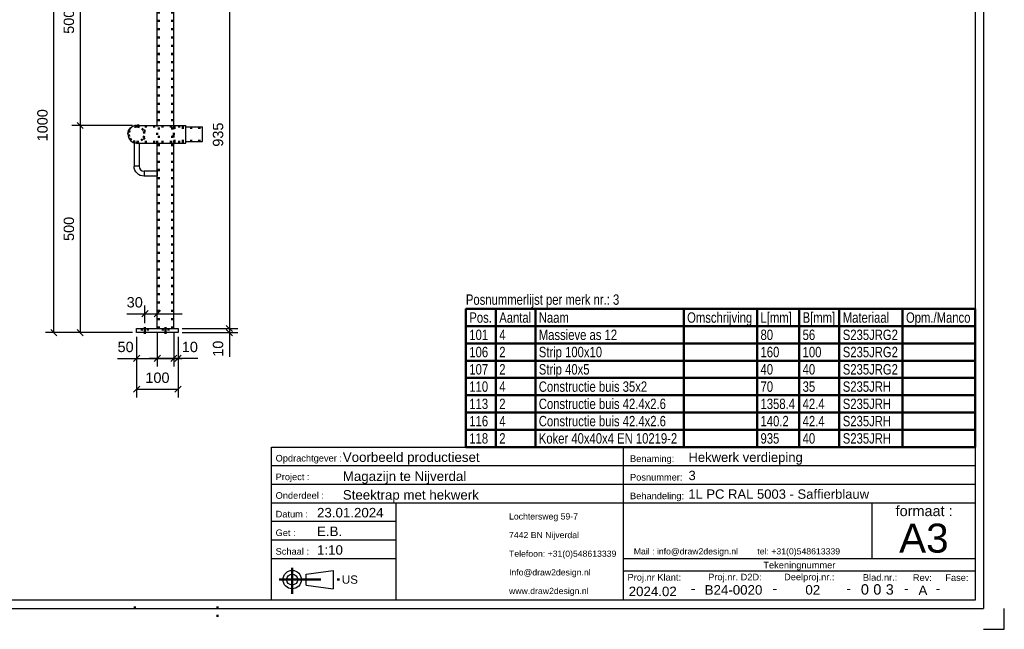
# Model space of a CAD drawing. Header units: millimetres. Extents: x -31 to 389, y -511 to -214.
# Tile 2 of 4: x 151 to 389, y -511 to -364. Entities that reach past the tile are written whole.
import ezdxf
from ezdxf.enums import TextEntityAlignment as Align

# ---------------------------------------------------------------- set-up
doc = ezdxf.new("R2010")
doc.units = ezdxf.units.MM
doc.linetypes.add('DOT', pattern=[2, 0.5, -1.5])
doc.linetypes.add('STRICHPUNKT2', pattern=[18.5, 10, -4, 0.5, -4])
doc.layers.get('0').update_dxf_attribs({"linetype": 'CONTINUOUS'})
for name, color, linetype in [('DIM49', 4, 'CONTINUOUS'), ('TXT_ALL', 7, 'CONTINUOUS'), ('TXT_DIM49', 2, 'CONTINUOUS'), ('TXT_YELLOW', 2, 'CONTINUOUS')]:
    doc.layers.add(name, color=color, linetype=linetype)
doc.layers.add('LE_ALL', color=7, linetype='CONTINUOUS', lineweight=50)
doc.styles.add('ARIAL', font='arial.ttf')
doc.styles.add('ARIAL Narrow', font='ArialN.ttf')

# ---------------------------------------------------------------- blocks, each defined once
blk = doc.blocks.new('TFIELD_00005', base_point=(269.03, -502.24))
at = {"layer": 'TXT_YELLOW', "style": 'ARIAL'}
for s, p in [('Lochtersweg 59-7', (269.03, -484.24)), ('7442 BN Nijverdal', (269.03, -488.74)), ('Telefoon: +31(0)548613339', (269.03, -493.24)), ('Info@draw2design.nl', (269.03, -497.74)), ('www.draw2design.nl', (269.03, -502.24))]:
    blk.add_text(s, height=1.5, dxfattribs=at).set_placement(p, align=Align.MIDDLE_LEFT)
blk = doc.blocks.new('FLEX_00004', base_point=(281.84, -504.49))
blk.add_blockref('TFIELD_00005', (269.03, -502.24))
blk = doc.blocks.new('D2D_00003', base_point=(241.9, -502.63))
blk.add_blockref('FLEX_00004', (281.84, -504.49))
blk = doc.blocks.new('BOM-P3_00006', base_point=(258.61, -467.49))
at = {"layer": 'LE_ALL', "color": 8}
for p, q in [((265.84, -434.16), (265.84, -467.49)), ((275.39, -434.16), (275.39, -467.49)), ((311.21, -434.16), (311.21, -467.49)), ((328.94, -434.16), (328.94, -467.49)), ((339.11, -434.16), (339.11, -467.49)), ((348.8, -434.16), (348.8, -467.49)), ((364.07, -434.16), (364.07, -467.49)), ((258.61, -438.32), (381.65, -438.32)), ((258.61, -442.49), (381.65, -442.49)), ((258.61, -446.66), (381.65, -446.66)), ((258.61, -450.82), (381.65, -450.82)), ((258.61, -454.99), (381.65, -454.99)), ((258.61, -459.16), (381.65, -459.16)), ((258.61, -463.32), (381.65, -463.32))]:
    blk.add_line(p, q, dxfattribs=at)
blk.add_lwpolyline([(258.61, -467.49), (381.65, -467.49), (381.65, -434.16), (258.61, -434.16)], close=True, dxfattribs=at)
at = {"layer": 'TXT_YELLOW', "style": 'ARIAL Narrow', "width": 0.95}
blk.add_text('Posnummerlijst per merk nr.: 3', height=2.5, dxfattribs=at).set_placement((258.61, -433.16))
for s, p in [('Pos.', (259.44, -436.24)), ('Aantal', (266.67, -436.24)), ('Naam', (276.22, -436.24)), ('Omschrijving', (312.04, -436.24)), ('L[mm]', (329.77, -436.24)), ('B[mm]', (339.94, -436.24)), ('Materiaal', (349.64, -436.24)), ('Opm./Manco', (364.9, -436.24)), ('101', (259.44, -440.41)), ('4', (266.67, -440.41)), ('Massieve as 12', (276.22, -440.41)), ('80', (329.77, -440.41)), ('56', (339.94, -440.41)), ('S235JRG2', (349.64, -440.41)), ('106', (259.44, -444.57)), ('2', (266.67, -444.57)), ('Strip 100x10', (276.22, -444.57)), ('160', (329.77, -444.57)), ('100', (339.94, -444.57)), ('S235JRG2', (349.64, -444.57)), ('107', (259.44, -448.74)), ('2', (266.67, -448.74)), ('Strip 40x5', (276.22, -448.74)), ('40', (329.77, -448.74)), ('40', (339.94, -448.74)), ('S235JRG2', (349.64, -448.74)), ('110', (259.44, -452.91)), ('4', (266.67, -452.91)), ('Constructie buis 35x2', (276.22, -452.91)), ('70', (329.77, -452.91)), ('35', (339.94, -452.91)), ('S235JRH', (349.64, -452.91)), ('113', (259.44, -457.07)), ('2', (266.67, -457.07)), ('Constructie buis 42.4x2.6', (276.22, -457.07)), ('1358.4', (329.77, -457.07)), ('42.4', (339.94, -457.07)), ('S235JRH', (349.64, -457.07)), ('116', (259.44, -461.24)), ('4', (266.67, -461.24)), ('Constructie buis 42.4x2.6', (276.22, -461.24)), ('140.2', (329.77, -461.24)), ('42.4', (339.94, -461.24)), ('S235JRH', (349.64, -461.24)), ('118', (259.44, -465.41)), ('2', (266.67, -465.41)), ('Koker 40x40x4 EN 10219-2', (276.22, -465.41)), ('935', (329.77, -465.41)), ('40', (339.94, -465.41)), ('S235JRH', (349.64, -465.41))]:
    blk.add_text(s, height=2.5, dxfattribs=at).set_placement(p, align=Align.MIDDLE_LEFT)
blk = doc.blocks.new('TFIELD_00008', base_point=(363.24, -489.49))
at = {"layer": 'TXT_YELLOW', "style": 'ARIAL'}
blk.add_text('A3', height=7, dxfattribs=at).set_placement((363.24, -489.49), align=Align.MIDDLE_LEFT)
blk = doc.blocks.new('FLEX_00007', base_point=(369.15, -494.49))
blk.add_blockref('TFIELD_00008', (363.24, -489.49))
blk = doc.blocks.new('TFIELD_00011', base_point=(299.16, -492.67))
at = {"layer": 'TXT_YELLOW', "style": 'ARIAL'}
blk.add_text('Mail : info@draw2design.nl        tel: +31(0)548613339', height=1.5, dxfattribs=at).set_placement((299.16, -492.67), align=Align.MIDDLE_LEFT)
blk = doc.blocks.new('FLEX_00010', base_point=(299.16, -493.92))
blk.add_blockref('TFIELD_00011', (299.16, -492.67))
blk = doc.blocks.new('DRAW2DESIGNLOGO_00009', base_point=(299.08, -491))
blk.add_blockref('FLEX_00010', (299.16, -493.92))
blk = doc.blocks.new('TFIELD_00015', base_point=(228.65, -499.49))
at = {"layer": 'TXT_YELLOW', "style": 'ARIAL'}
blk.add_text('US', height=2, dxfattribs=at).set_placement((228.65, -499.49), align=Align.MIDDLE_LEFT)
blk = doc.blocks.new('FLEX_00014', base_point=(228.65, -499.49))
blk.add_blockref('TFIELD_00015', (228.65, -499.49))
blk = doc.blocks.new('US_00013', base_point=(217.98, -499.49))
blk.add_line((220.01, -500.82), (226.57, -501.71))
blk.add_lwpolyline([(220.01, -500.82), (220.01, -498.16), (226.57, -497.27), (226.57, -501.71)])
for radius in [2.22, 1.33]:
    blk.add_circle((216.65, -499.49), radius)
at = {"layer": 'LE_ALL', "color": 1, "linetype": 'STRICHPUNKT2'}
for p, q in [((216.65, -496.67), (216.65, -502.89)), ((213.55, -499.49), (228.42, -499.49))]:
    blk.add_line(p, q, dxfattribs=at)
blk.add_blockref('FLEX_00014', (228.65, -499.49))
blk = doc.blocks.new('SCHRIFE_00017', base_point=(222.65, -484.49))
for p, q in [((211.65, -467.49), (296.65, -467.49)), ((296.65, -467.49), (381.65, -467.49)), ((296.65, -504.49), (296.65, -467.49)), ((381.65, -467.49), (381.65, -504.49)), ((211.65, -471.99), (296.65, -471.99)), ((296.65, -471.99), (381.65, -471.99)), ((211.65, -476.49), (296.65, -476.49)), ((296.65, -476.49), (381.65, -476.49)), ((211.65, -480.99), (381.65, -480.99)), ((241.65, -480.99), (241.65, -504.49)), ((356.65, -480.99), (356.65, -494.49)), ((241.65, -485.49), (211.65, -485.49)), ((241.65, -489.99), (211.65, -489.99)), ((241.65, -494.49), (211.65, -494.49)), ((381.65, -494.49), (296.65, -494.49)), ((381.65, -497.49), (296.65, -497.49))]:
    blk.add_line(p, q)
blk.add_lwpolyline([(381.65, -504.49), (211.65, -504.49), (211.65, -467.49)])
at = {"layer": 'TXT_YELLOW', "style": 'ARIAL'}
for s, height, p in [('Voorbeeld productieset', 2.3, (228.88, -471.09)), ('Hekwerk verdieping', 2.25, (312.37, -471.09)), ('Magazijn te Nijverdal', 2.3, (228.88, -475.69)), ('3', 2.25, (312.37, -475.48)), ('Steektrap met hekwerk', 2.3, (228.88, -480.19)), ('1L PC RAL 5003 - Saffierblauw', 2.25, (312.32, -479.98)), ('23.01.2024', 2.3, (222.65, -484.49)), ('E.B.', 2.3, (222.65, -488.99)), ('1:10', 2.3, (222.65, -493.49))]:
    blk.add_text(s, height=height, dxfattribs=at).set_placement(p)
for s, height, p in [('2024.02', 2.3, (303.73, -503.49)), ('-', 2.5, (313.48, -502.83)), ('B24-0020', 2.3, (323.25, -503.13)), ('-', 2.5, (333.22, -502.83)), ('02', 2.3, (342.39, -503.11)), ('-', 2.5, (351.05, -502.83)), ('-', 2.5, (364.99, -502.83)), ('A', 2.3, (368.99, -503.22)), ('-', 2.5, (372.64, -502.83))]:
    blk.add_text(s, height=height, dxfattribs=at).set_placement(p, align=Align.CENTER)
blk = doc.blocks.new('TFIELD_00021', base_point=(360.01, -501.86))
at = {"layer": 'TXT_ALL', "style": 'ARIAL'}
blk.add_text('3', height=2.5, dxfattribs=at).set_placement((360.01, -501.86), align=Align.MIDDLE_LEFT)
blk = doc.blocks.new('3_00020')
blk.add_blockref('TFIELD_00021', (360.01, -501.86))
blk = doc.blocks.new('TELLER1_00019')
blk.add_blockref('3_00020', (0, 0))
blk = doc.blocks.new('TFIELD_00024', base_point=(357.01, -501.86))
at = {"layer": 'TXT_ALL', "style": 'ARIAL'}
blk.add_text('0', height=2.5, dxfattribs=at).set_placement((357.01, -501.86), align=Align.MIDDLE_LEFT)
blk = doc.blocks.new('0_00023')
blk.add_blockref('TFIELD_00024', (357.01, -501.86))
blk = doc.blocks.new('TELLER2_00022')
blk.add_blockref('0_00023', (0, 0))
blk = doc.blocks.new('TFIELD_00027', base_point=(354.01, -501.86))
at = {"layer": 'TXT_ALL', "style": 'ARIAL'}
blk.add_text('0', height=2.5, dxfattribs=at).set_placement((354.01, -501.86), align=Align.MIDDLE_LEFT)
blk = doc.blocks.new('0_00026')
blk.add_blockref('TFIELD_00027', (354.01, -501.86))
blk = doc.blocks.new('TELLER3_00025')
blk.add_blockref('0_00026', (0, 0))
blk = doc.blocks.new('NL_00028', base_point=(212.65, -470.99))
at = {"layer": 'TXT_ALL', "color": 1, "style": 'ARIAL'}
blk.add_text('Tekeningnummer', height=1.6, dxfattribs=at).set_placement((339.15, -495.99), align=Align.MIDDLE_CENTER)
at = {"layer": 'TXT_YELLOW', "style": 'ARIAL'}
for s, p in [('Opdrachtgever :', (212.65, -470.99)), ('Benaming:', (298.25, -471.09)), ('Project :', (212.65, -475.49)), ('Posnummer:', (298.25, -475.59)), ('Onderdeel :', (212.65, -479.99)), ('Behandeling:', (298.25, -480.09)), ('Datum :', (212.65, -484.49)), ('Get :', (212.65, -488.99)), ('Schaal :', (212.65, -493.49)), ('Proj.nr Klant:', (297.65, -499.74)), ('Proj.nr. D2D:', (317.13, -499.67)), ('Deelproj.nr.:', (335.46, -499.66)), ('Blad.nr.:', (354.49, -499.78)), ('Rev:', (366.56, -499.82)), ('Fase:', (374.4, -499.82))]:
    blk.add_text(s, height=1.6, dxfattribs=at).set_placement(p)
blk.add_text('formaat :', height=2.5, dxfattribs=at).set_placement((369.28, -484.17), align=Align.CENTER)
blk = doc.blocks.new('SCHRIFE_00016')
for name, p in [('SCHRIFE_00017', (222.65, -484.49)), ('NL_00028', (212.65, -470.99)), ('TELLER3_00025', (0, 0)), ('TELLER2_00022', (0, 0)), ('TELLER1_00019', (0, 0))]:
    blk.add_blockref(name, p)
blk = doc.blocks.new('DINA3_00002', base_point=(381.65, -504.49))
for p, q in [((383.65, -219.49), (383.65, -506.49)), ((381.65, -221.49), (381.65, -504.49)), ((381.65, -405.94), (381.65, -421.62)), ((-26.35, -506.49), (383.65, -506.49)), ((381.65, -504.49), (-24.35, -504.49))]:
    blk.add_line(p, q)
blk.add_lwpolyline([(383.65, -511.49), (388.65, -511.49), (388.65, -506.49)])
at = {"layer": 'LE_ALL', "linetype": 'DOT'}
for p, q in [((178.65, -506.49), (178.65, -504.49)), ((198.65, -508.49), (198.65, -504.49))]:
    blk.add_line(p, q, dxfattribs=at)
for name, p in [('BOM-P3_00006', (258.61, -467.49)), ('SCHRIFE_00016', (0, 0)), ('D2D_00003', (241.9, -502.63)), ('FLEX_00007', (369.15, -494.49)), ('DRAW2DESIGNLOGO_00009', (299.08, -491)), ('US_00013', (217.98, -499.49))]:
    blk.add_blockref(name, p)
blk = doc.blocks.new('_ZBL0023_00001')
blk.add_blockref('DINA3_00002', (381.65, -504.49))
blk = doc.blocks.new('Constructie buis 42.4x2.6_00172', base_point=(177.23, -342.06))
blk.add_lwpolyline([(176.97, -341.92, -0.403382), (179.08, -339.88)], format="xyb")
at = {"layer": 'LE_ALL', "color": 3, "linetype": 'DOT'}
blk.add_lwpolyline([(179.08, -339.88, -0.999996), (179.08, -344.12)], format="xyb", dxfattribs=at)
blk.add_arc((179.08, -342), 1.86, -178.1421, 90, dxfattribs=at)
blk = doc.blocks.new('Constructie buis 42.4x2.6_00171')
blk.add_blockref('Constructie buis 42.4x2.6_00172', (177.23, -342.06))
blk = doc.blocks.new('Constructie buis 42.4x2.6_00174', base_point=(177.23, -392.06))
blk.add_lwpolyline([(176.97, -391.92, -0.403382), (179.08, -389.88)], format="xyb")
at = {"layer": 'LE_ALL', "color": 3, "linetype": 'DOT'}
for radius, start in [(2.12, -90), (1.86, -178.1421)]:
    blk.add_arc((179.08, -392), radius, start, 90, dxfattribs=at)
blk = doc.blocks.new('Constructie buis 42.4x2.6_00173')
blk.add_blockref('Constructie buis 42.4x2.6_00174', (177.23, -392.06))
blk = doc.blocks.new('Constructie buis 42.4x2.6_00176', base_point=(179.08, -394.12))
for p in [(179.08, -389.88), (190.98, -394.12)]:
    blk.add_line(p, (190.98, -389.88))
blk.add_lwpolyline([(179.08, -389.88, 1), (179.08, -394.12), (190.98, -394.12)], format="xyb")
at = {"layer": 'LE_ALL', "color": 3, "linetype": 'DOT'}
blk.add_line((179.08, -390.14), (190.98, -390.14), dxfattribs=at)
blk.add_lwpolyline([(179.08, -393.86, -1), (179.08, -390.14, -1), (179.08, -393.86), (190.98, -393.86)], format="xyb", dxfattribs=at)
blk.add_arc((179.08, -392), 2.12, -90, 90, dxfattribs=at)
blk = doc.blocks.new('Constructie buis 42.4x2.6_00175')
blk.add_blockref('Constructie buis 42.4x2.6_00176', (179.08, -394.12))
blk = doc.blocks.new('_D34', base_point=(181.09, -334.46))
at = {"layer": 'DIM49', "color": 1}
for p, q in [((177.71, -335.21), (176.21, -336.71)), ((176.96, -341), (176.96, -333.96)), ((190.23, -336.71), (191.73, -335.21)), ((190.98, -338.88), (190.98, -333.96)), ((176.96, -335.96), (190.98, -335.96))]:
    blk.add_line(p, q, dxfattribs=at)
at = {"layer": 'TXT_DIM49', "style": 'ARIAL'}
blk.add_text('140', height=2.5, dxfattribs=at).set_placement((181.09, -334.46))
blk = doc.blocks.new('_D35', base_point=(196.33, -334.46))
at = {"layer": 'DIM49', "color": 1}
for p, q in [((190.23, -336.71), (191.73, -335.21)), ((190.98, -338.88), (190.98, -333.96)), ((195.73, -335.21), (194.23, -336.71)), ((194.98, -339.25), (194.98, -333.96)), ((184.98, -335.96), (200.17, -335.96))]:
    blk.add_line(p, q, dxfattribs=at)
at = {"layer": 'TXT_DIM49', "style": 'ARIAL'}
blk.add_text('40', height=2.5, dxfattribs=at).set_placement((196.33, -334.46))
blk = doc.blocks.new('_D36', base_point=(163.96, -367.76))
at = {"layer": 'DIM49', "color": 1}
for p, q in [((178.08, -339.88), (163.46, -339.88)), ((166.21, -340.63), (164.71, -339.13)), ((165.46, -339.88), (165.46, -389.88)), ((178.09, -389.88), (163.46, -389.88)), ((164.71, -389.13), (166.21, -390.63))]:
    blk.add_line(p, q, dxfattribs=at)
at = {"layer": 'TXT_DIM49', "style": 'ARIAL'}
blk.add_text('500', height=2.5, rotation=90.0002, dxfattribs=at).set_placement((163.96, -367.76))
blk = doc.blocks.new('_D37', base_point=(163.96, -417.76))
at = {"layer": 'DIM49', "color": 1}
for p, q in [((178.09, -389.88), (163.46, -389.88)), ((166.21, -390.63), (164.71, -389.13)), ((165.46, -389.88), (165.46, -439.88)), ((178.08, -439.88), (163.46, -439.88)), ((164.71, -439.13), (166.21, -440.63))]:
    blk.add_line(p, q, dxfattribs=at)
at = {"layer": 'TXT_DIM49', "style": 'ARIAL'}
blk.add_text('500', height=2.5, rotation=90.0002, dxfattribs=at).set_placement((163.96, -417.76))
blk = doc.blocks.new('Constructie buis 42.4x2.6_00178', base_point=(179.08, -344.12))
for p in [(179.08, -339.88), (190.98, -344.12)]:
    blk.add_line(p, (190.98, -339.88))
blk.add_lwpolyline([(179.08, -339.88, 1), (179.08, -344.12), (190.98, -344.12)], format="xyb")
at = {"layer": 'LE_ALL', "color": 3, "linetype": 'DOT'}
blk.add_line((179.08, -340.14), (190.98, -340.14), dxfattribs=at)
blk.add_lwpolyline([(179.08, -343.86, -1), (179.08, -340.14, -1), (179.08, -343.86), (190.98, -343.86)], format="xyb", dxfattribs=at)
blk.add_arc((179.08, -342), 2.12, -90, 90, dxfattribs=at)
for name, p in [('_D34', (181.09, -334.46)), ('_D35', (196.33, -334.46)), ('_D36', (163.96, -367.76)), ('_D37', (163.96, -417.76))]:
    blk.add_blockref(name, p)
blk = doc.blocks.new('Constructie buis 42.4x2.6_00177')
blk.add_blockref('Constructie buis 42.4x2.6_00178', (179.08, -344.12))
blk = doc.blocks.new('Koker 40x40x4 EN 10219-2_00181', base_point=(184.48, -438.88))
for p, q in [((184.08, -389.88), (184.08, -345.38)), ((188.08, -345.38), (184.08, -345.38)), ((188.08, -389.88), (188.08, -345.38)), ((184.08, -438.88), (188.08, -438.88))]:
    blk.add_line(p, q)
for points in [[(184.08, -438.88), (184.08, -394.12)], [(188.08, -438.88), (188.08, -394.12)]]:
    blk.add_lwpolyline(points)
at = {"layer": 'LE_ALL', "color": 3, "linetype": 'DOT'}
for p, q in [((184.48, -438.88), (184.48, -345.38)), ((187.68, -438.88), (187.68, -345.38)), ((184.08, -394.12), (184.08, -389.88)), ((188.08, -394.12), (188.08, -389.88))]:
    blk.add_line(p, q, dxfattribs=at)
blk = doc.blocks.new('Koker 40x40x4 EN 10219-2_00180')
blk.add_blockref('Koker 40x40x4 EN 10219-2_00181', (184.48, -438.88))
blk = doc.blocks.new('_D38', base_point=(174.41, -358.94))
at = {"layer": 'DIM49', "color": 1}
for p, q in [((179.08, -350.72), (179.08, -362.44)), ((174.41, -360.44), (190.08, -360.44)), ((178.33, -361.19), (179.83, -359.69)), ((184.83, -359.69), (183.33, -361.19))]:
    blk.add_line(p, q, dxfattribs=at)
at = {"layer": 'TXT_DIM49', "style": 'ARIAL'}
blk.add_text('50', height=2.5, dxfattribs=at).set_placement((174.41, -358.94))
blk = doc.blocks.new('_D39', base_point=(171.23, -349.74))
at = {"layer": 'DIM49', "color": 1}
for p, q in [((178.08, -344.12), (170.73, -344.12)), ((173.48, -344.87), (171.98, -343.37)), ((172.73, -351.52), (172.73, -344.12)), ((179.88, -351.52), (170.73, -351.52)), ((171.98, -350.77), (173.48, -352.27))]:
    blk.add_line(p, q, dxfattribs=at)
at = {"layer": 'TXT_DIM49', "style": 'ARIAL'}
blk.add_text('74', height=2.5, rotation=90.0002, dxfattribs=at).set_placement((171.23, -349.74))
blk = doc.blocks.new('Massieve as 12_00183', base_point=(179.68, -349.72))
for p, q in [((178.48, -344.12), (178.48, -349.72)), ((179.68, -344.12), (178.48, -344.12)), ((179.68, -344.12), (179.68, -349.72)), ((179.68, -349.72), (178.48, -349.72)), ((184.08, -350.92), (180.88, -350.92)), ((184.08, -350.92), (184.08, -352.12)), ((184.08, -352.12), (180.88, -352.12))]:
    blk.add_line(p, q)
blk.add_lwpolyline([(180.88, -350.92), (180.88, -352.12, -0.414214), (178.48, -349.72)], format="xyb")
blk.add_arc((180.88, -349.72), 1.2, -180, -90)
for name, p in [('_D39', (171.23, -349.74)), ('_D38', (174.41, -358.94))]:
    blk.add_blockref(name, p)
blk = doc.blocks.new('Massieve as 12_00182')
blk.add_blockref('Massieve as 12_00183', (179.68, -349.72))
blk = doc.blocks.new('Strip 40x5_00185', base_point=(184.08, -345.38))
blk.add_lwpolyline([(184.08, -345.38), (184.08, -344.88), (188.08, -344.88), (188.08, -345.38)], close=True)
blk = doc.blocks.new('Strip 40x5_00184')
blk.add_blockref('Strip 40x5_00185', (184.08, -345.38))
blk = doc.blocks.new('Massieve as 12_00187', base_point=(179.68, -399.72))
for p, q in [((178.48, -394.12), (178.48, -399.72)), ((179.68, -394.12), (178.48, -394.12)), ((179.68, -394.12), (179.68, -399.72)), ((179.68, -399.72), (178.48, -399.72)), ((184.08, -400.92), (180.88, -400.92)), ((184.08, -400.92), (184.08, -402.12)), ((184.08, -402.12), (180.88, -402.12))]:
    blk.add_line(p, q)
blk.add_lwpolyline([(180.88, -400.92), (180.88, -402.12, -0.414214), (178.48, -399.72)], format="xyb")
blk.add_arc((180.88, -399.72), 1.2, -180, -90)
blk = doc.blocks.new('Massieve as 12_00186')
blk.add_blockref('Massieve as 12_00187', (179.68, -399.72))
blk = doc.blocks.new('_D40', base_point=(199.99, -343.43))
at = {"layer": 'DIM49', "color": 1}
for p, q in [((201.49, -341.51), (201.49, -350.88)), ((191.98, -344.12), (203.49, -344.12)), ((200.74, -343.37), (202.24, -344.87)), ((202.24, -345.63), (200.74, -344.13)), ((189.08, -344.88), (203.49, -344.88))]:
    blk.add_line(p, q, dxfattribs=at)
at = {"layer": 'TXT_DIM49', "style": 'ARIAL'}
blk.add_text('8', height=2.5, rotation=90.0002, dxfattribs=at).set_placement((199.99, -343.43))
blk = doc.blocks.new('_D41', base_point=(206.94, -346.09))
at = {"layer": 'DIM49', "color": 1}
for p, q in [((202.24, -345.63), (200.74, -344.13)), ((200.74, -344.63), (202.24, -346.13)), ((189.08, -344.88), (203.49, -344.88)), ((189.08, -345.38), (203.49, -345.38)), ((201.49, -344.88), (201.49, -345.38)), ((201.49, -345.13), (204.34, -345.13))]:
    blk.add_line(p, q, dxfattribs=at)
at = {"layer": 'TXT_DIM49', "style": 'ARIAL'}
blk.add_text('5', height=2.5, rotation=90.0002, dxfattribs=at).set_placement((206.94, -346.09))
blk = doc.blocks.new('_D42', base_point=(199.99, -395.01))
at = {"layer": 'DIM49', "color": 1}
for p, q in [((202.24, -346.13), (200.74, -344.63)), ((189.08, -345.38), (203.49, -345.38)), ((201.49, -345.38), (201.49, -438.88)), ((190.08, -438.88), (203.49, -438.88)), ((200.74, -438.13), (202.24, -439.63))]:
    blk.add_line(p, q, dxfattribs=at)
at = {"layer": 'TXT_DIM49', "style": 'ARIAL'}
blk.add_text('935', height=2.5, rotation=90.0002, dxfattribs=at).set_placement((199.99, -395.01))
blk = doc.blocks.new('_D43', base_point=(199.99, -445.71))
at = {"layer": 'DIM49', "color": 1}
for p, q in [((201.49, -432.88), (201.49, -445.71)), ((190.08, -438.88), (203.49, -438.88)), ((190.08, -439.88), (203.49, -439.88)), ((200.74, -438.13), (202.24, -439.63)), ((202.24, -440.63), (200.74, -439.13))]:
    blk.add_line(p, q, dxfattribs=at)
at = {"layer": 'TXT_DIM49', "style": 'ARIAL'}
blk.add_text('10', height=2.5, rotation=90.0002, dxfattribs=at).set_placement((199.99, -445.71))
blk = doc.blocks.new('_D44', base_point=(176.69, -433.81))
at = {"layer": 'DIM49', "color": 1}
for p, q in [((180.33, -436.06), (181.83, -434.56)), ((181.08, -437.58), (181.08, -433.31)), ((184.83, -434.56), (183.33, -436.06)), ((176.69, -435.31), (190.08, -435.31))]:
    blk.add_line(p, q, dxfattribs=at)
at = {"layer": 'TXT_DIM49', "style": 'ARIAL'}
blk.add_text('30', height=2.5, dxfattribs=at).set_placement((176.69, -433.81))
blk = doc.blocks.new('_D45', base_point=(157.58, -393.72))
at = {"layer": 'DIM49', "color": 1}
for p, q in [((178.08, -339.88), (157.08, -339.88)), ((159.83, -340.63), (158.33, -339.13)), ((159.08, -439.88), (159.08, -339.88)), ((178.08, -439.88), (157.08, -439.88)), ((158.33, -439.13), (159.83, -440.63))]:
    blk.add_line(p, q, dxfattribs=at)
at = {"layer": 'TXT_DIM49', "style": 'ARIAL'}
blk.add_text('1000', height=2.5, rotation=90.0002, dxfattribs=at).set_placement((157.58, -393.72))
blk = doc.blocks.new('_D46', base_point=(174.48, -444.59))
at = {"layer": 'DIM49', "color": 1}
for p, q in [((184.08, -439.88), (184.08, -448.09)), ((179.08, -440.88), (179.08, -448.09)), ((174.48, -446.09), (190.08, -446.09)), ((178.33, -446.84), (179.83, -445.34)), ((184.83, -445.34), (183.33, -446.84))]:
    blk.add_line(p, q, dxfattribs=at)
at = {"layer": 'TXT_DIM49', "style": 'ARIAL'}
blk.add_text('50', height=2.5, dxfattribs=at).set_placement((174.48, -444.59))
blk = doc.blocks.new('_D47', base_point=(190, -444.59))
at = {"layer": 'DIM49', "color": 1}
for p, q in [((188.08, -439.88), (188.08, -448.09)), ((189.08, -440.88), (189.08, -448.09)), ((193.84, -446.09), (182.08, -446.09)), ((187.33, -446.84), (188.83, -445.34)), ((189.83, -445.34), (188.33, -446.84))]:
    blk.add_line(p, q, dxfattribs=at)
at = {"layer": 'TXT_DIM49', "style": 'ARIAL'}
blk.add_text('10', height=2.5, dxfattribs=at).set_placement((190, -444.59))
blk = doc.blocks.new('_D48', base_point=(181.2, -452.02))
at = {"layer": 'DIM49', "color": 1}
for p, q in [((179.08, -440.88), (179.08, -455.52)), ((189.08, -440.88), (189.08, -455.52)), ((179.83, -452.77), (178.33, -454.27)), ((179.08, -453.52), (189.08, -453.52)), ((188.33, -454.27), (189.83, -452.77))]:
    blk.add_line(p, q, dxfattribs=at)
at = {"layer": 'TXT_DIM49', "style": 'ARIAL'}
blk.add_text('100', height=2.5, dxfattribs=at).set_placement((181.2, -452.02))
blk = doc.blocks.new('Strip 100x10_00189', base_point=(185.38, -438.88))
blk.add_lwpolyline([(189.08, -439.88), (179.08, -439.88), (179.08, -438.88), (189.08, -438.88)], close=True)
at = {"layer": 'LE_ALL', "color": 3, "linetype": 'DOT'}
for p, q in [((180.38, -438.88), (180.38, -439.88)), ((181.78, -438.88), (181.78, -439.88)), ((185.38, -438.88), (185.38, -439.88)), ((186.78, -438.88), (186.78, -439.88))]:
    blk.add_line(p, q, dxfattribs=at)
for name, p in [('_D45', (157.58, -393.72)), ('_D40', (199.99, -343.43)), ('_D41', (206.94, -346.09)), ('_D42', (199.99, -395.01)), ('_D44', (176.69, -433.81)), ('_D43', (199.99, -445.71)), ('_D46', (174.48, -444.59)), ('_D47', (190, -444.59)), ('_D48', (181.2, -452.02))]:
    blk.add_blockref(name, p)
blk = doc.blocks.new('_00191', base_point=(186.08, -438.58))
at = {"layer": 'LE_ALL', "color": 1, "linetype": 'STRICHPUNKT2'}
for p, q in [((181.08, -438.58), (181.08, -440.18)), ((186.08, -438.58), (186.08, -440.18)), ((186.08, -438.58), (186.08, -440.18))]:
    blk.add_line(p, q, dxfattribs=at)
blk = doc.blocks.new('_00190')
blk.add_blockref('_00191', (186.08, -438.58))
blk = doc.blocks.new('Strip 100x10_00188')
for name, p in [('Strip 100x10_00189', (185.38, -438.88)), ('_00190', (0, 0))]:
    blk.add_blockref(name, p)
blk = doc.blocks.new('Baluster_00179')
for name in ['Strip 100x10_00188', 'Massieve as 12_00182', 'Strip 40x5_00184', 'Koker 40x40x4 EN 10219-2_00180', 'Massieve as 12_00186']:
    blk.add_blockref(name, (0, 0))
blk = doc.blocks.new('_00195', base_point=(186.08, -438.58))
at = {"layer": 'LE_ALL', "color": 1, "linetype": 'STRICHPUNKT2'}
for p, q in [((181.08, -438.58), (181.08, -440.18)), ((186.08, -438.58), (186.08, -440.18)), ((186.08, -438.58), (186.08, -440.18))]:
    blk.add_line(p, q, dxfattribs=at)
blk = doc.blocks.new('_00194')
blk.add_blockref('_00195', (186.08, -438.58))
blk = doc.blocks.new('Strip 100x10_00193')
blk.add_blockref('_00194', (0, 0))
blk = doc.blocks.new('Baluster_00192')
blk.add_blockref('Strip 100x10_00193', (0, 0))
blk = doc.blocks.new('_D49', base_point=(183.09, -328.17))
at = {"layer": 'DIM49', "color": 1}
for p, q in [((176.96, -341), (176.96, -327.67)), ((194.98, -339.25), (194.98, -327.67)), ((177.71, -328.92), (176.21, -330.42)), ((194.98, -329.67), (176.96, -329.67)), ((194.23, -330.42), (195.73, -328.92))]:
    blk.add_line(p, q, dxfattribs=at)
at = {"layer": 'TXT_DIM49', "style": 'ARIAL'}
blk.add_text('180', height=2.5, dxfattribs=at).set_placement((183.09, -328.17))
blk = doc.blocks.new('Constructie buis 35x2_00197', base_point=(187.98, -343.55))
for p, q in [((190.98, -340.25), (194.98, -340.25)), ((194.98, -343.75), (194.98, -340.25)), ((190.98, -343.75), (194.98, -343.75))]:
    blk.add_line(p, q)
at = {"layer": 'LE_ALL', "color": 3, "linetype": 'DOT'}
for p, q in [((187.98, -340.25), (190.98, -340.25)), ((187.98, -340.25), (187.98, -343.75)), ((187.98, -340.45), (194.98, -340.45)), ((187.98, -343.55), (194.98, -343.55)), ((187.98, -343.75), (190.98, -343.75))]:
    blk.add_line(p, q, dxfattribs=at)
blk.add_blockref('_D49', (183.09, -328.17))
blk = doc.blocks.new('Constructie buis 35x2_00196')
blk.add_blockref('Constructie buis 35x2_00197', (187.98, -343.55))
blk = doc.blocks.new('Constructie buis 35x2_00199', base_point=(187.98, -393.55))
for p, q in [((190.98, -390.25), (194.98, -390.25)), ((194.98, -393.75), (194.98, -390.25)), ((190.98, -393.75), (194.98, -393.75))]:
    blk.add_line(p, q)
at = {"layer": 'LE_ALL', "color": 3, "linetype": 'DOT'}
for p, q in [((187.98, -390.25), (190.98, -390.25)), ((187.98, -390.25), (187.98, -393.75)), ((187.98, -390.45), (194.98, -390.45)), ((187.98, -393.55), (194.98, -393.55)), ((187.98, -393.75), (190.98, -393.75))]:
    blk.add_line(p, q, dxfattribs=at)
blk = doc.blocks.new('Constructie buis 35x2_00198')
blk.add_blockref('Constructie buis 35x2_00199', (187.98, -393.55))
blk = doc.blocks.new('Hekwerk verdieping_00170')
for name in ['Constructie buis 35x2_00196', 'Constructie buis 42.4x2.6_00177', 'Baluster_00179', 'Constructie buis 42.4x2.6_00171', 'Constructie buis 42.4x2.6_00175', 'Constructie buis 42.4x2.6_00173', 'Constructie buis 35x2_00198', 'Baluster_00192']:
    blk.add_blockref(name, (0, 0))
blk = doc.blocks.new('Smits Agro_00169')
blk.add_blockref('Hekwerk verdieping_00170', (0, 0))
blk = doc.blocks.new('Nijverdal_00168')
blk.add_blockref('Smits Agro_00169', (0, 0))
blk = doc.blocks.new('_A3D0054_00167')
blk.add_blockref('Nijverdal_00168', (0, 0))
blk = doc.blocks.new('_ANS0054_00166')
blk.add_blockref('_A3D0054_00167', (0, 0))

msp = doc.modelspace()

# ---------------------------------------------------------------- block references
for name in ['_ZBL0023_00001', '_ANS0054_00166']:
    msp.add_blockref(name, (0, 0))

doc.saveas('drawing.dxf')
